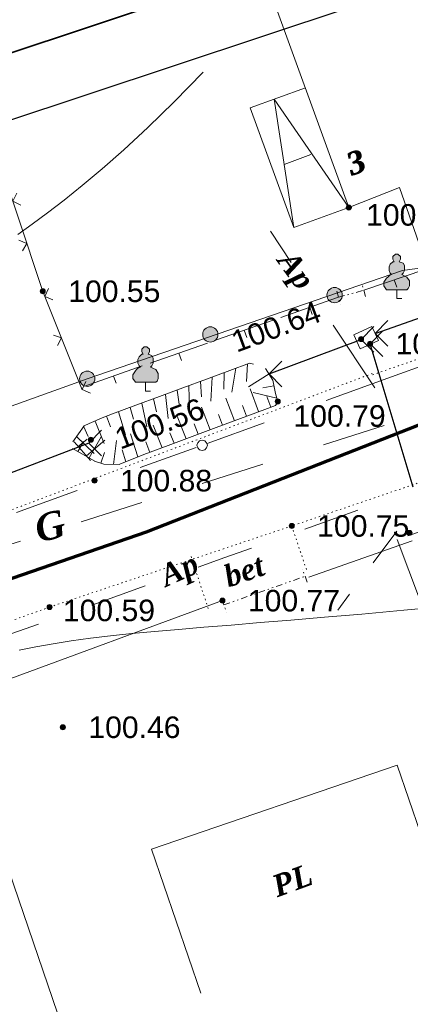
# Model space of a CAD drawing. Header units: millimetres. Extents: x 9396 to 25236, y 15106 to 31102.
# Tile 205 of 256: x 11398 to 11428, y 16654 to 16731. Entities that reach past the tile are written whole.
import ezdxf
from ezdxf.enums import TextEntityAlignment as Align

# ---------------------------------------------------------------- set-up
doc = ezdxf.new("R2010")
doc.units = ezdxf.units.MM
for name, pattern in [('DIVIDE', [1.25, 0.5, -0.25, 0, -0.25, 0, -0.25]), ('DOT', [0.25, 0, -0.25]), ('HIDDEN', [0.375, 0.25, -0.125])]:
    doc.linetypes.add(name, pattern=pattern)
for name, color, linetype, lineweight, true_color in [('1001010', 7, 'Continuous', 9, 0x000000), ('10010110', 7, 'Continuous', 20, 0xa25100), ('10010212', 7, 'Continuous', 9, 0x000000), ('1060000', 7, 'Continuous', 9, 0x000000), ('1070000', 7, 'DOT', 9, 0x000000), ('21100200', 7, 'HIDDEN', 0, 0x800080), ('3000105', 7, 'DIVIDE', 9, 0x000000), ('3000113', 7, 'Continuous', 9, 0x000000), ('3000220', 7, 'Continuous', 9, 0x000000), ('3000230', 7, 'Continuous', 9, 0x000000), ('3000260', 7, 'Continuous', 9, 0x000000), ('4000210', 7, 'Continuous', 9, 0x000000), ('5010210', 7, 'Continuous', 20, 0x008000), ('5010220', 7, 'Continuous', 30, 0x000000), ('8010110', 7, 'Continuous', 20, 0x0080ff), ('8010120', 7, 'Continuous', 20, 0x0080ff), ('8010200', 7, 'Continuous', 9, 0x000000), ('9010120', 7, 'Continuous', 20, 0x000000)]:
    doc.layers.add(name, color=color, linetype=linetype, lineweight=lineweight, true_color=true_color)
doc.layers.add('Канализация', color=1, linetype='Continuous', lineweight=70)
doc.layers.add('Рамка', color=7, linetype='Continuous', lineweight=35)
doc.styles.add('1', font='timesbi.ttf', dxfattribs={"height": 0.00127})
doc.styles.add('10', font='timesbi.ttf', dxfattribs={"height": 0.001481})
doc.styles.add('2', font='timesbi.ttf', dxfattribs={"height": 0.001693})
doc.styles.add('3', font='timesbi.ttf', dxfattribs={"height": 0.001693})
doc.styles.add('9', font='timesbi.ttf', dxfattribs={"height": 0.001693})
doc.styles.add('F2', font='arial.ttf', dxfattribs={"height": 0.001693})

# ---------------------------------------------------------------- blocks, each defined once
blk = doc.blocks.new('SYMBOL21100200')
at = {"true_color": 0x800080}
h = blk.add_hatch(color=216, dxfattribs=at)
edge = h.paths.add_edge_path()
edge.add_arc((0, 0), 0.1, 0, 360)
at = {"color": 216, "linetype": 'Continuous', "lineweight": 0, "true_color": 0x800080}
blk.add_circle((0, 0), 0.1, dxfattribs=at)
blk = doc.blocks.new('SYMBOL4000210')
at = {"true_color": 0xffffff}
blk.add_hatch(color=7, dxfattribs=at).paths.add_polyline_path([(0.05, 1.75), (-0.05, 1.75), (-0.15, 1.65), (-0.15, 1.55), (-0.1, 1.45), (-0.15, 1.45), (-0.25, 1.35), (-0.3, 1.25), (-0.3, 1.1), (-0.25, 1), (-0.2, 0.95), (-0.3, 0.9), (-0.35, 0.85), (-0.4, 0.8), (-0.5, 0.65), (-0.5, 0.5), (-0.4, 0.35), (-0.3, 0.35), (-0.1, 0.35), (0, 0.35), (0.15, 0.35), (0.4, 0.35), (0.45, 0.4), (0.5, 0.5), (0.5, 0.7), (0.4, 0.85), (0.2, 0.95), (0.25, 1), (0.3, 1.1), (0.3, 1.3), (0.25, 1.4), (0.1, 1.45), (0.15, 1.55), (0.15, 1.65)])
at = {"color": 18, "linetype": 'Continuous', "lineweight": 0, "true_color": 0x000000, "flags": 128}
blk.add_lwpolyline([(0.05, 1.75), (-0.05, 1.75), (-0.15, 1.65), (-0.15, 1.55), (-0.1, 1.45), (-0.15, 1.45), (-0.25, 1.35), (-0.3, 1.25), (-0.3, 1.1), (-0.25, 1), (-0.2, 0.95), (-0.3, 0.9), (-0.35, 0.85), (-0.4, 0.8), (-0.5, 0.65), (-0.5, 0.5), (-0.4, 0.35), (-0.3, 0.35), (-0.1, 0.35), (0, 0.35), (0.15, 0.35), (0.4, 0.35), (0.45, 0.4), (0.5, 0.5), (0.5, 0.7), (0.4, 0.85), (0.2, 0.95), (0.25, 1), (0.3, 1.1), (0.3, 1.3), (0.25, 1.4), (0.1, 1.45), (0.15, 1.55), (0.15, 1.65), (0.05, 1.75)], close=True, dxfattribs=at)
blk.add_lwpolyline([(0, 0.35), (0, 0), (0.2, 0)], dxfattribs=at)
blk = doc.blocks.new('SYMBOL5010220')
at = {"color": 18, "linetype": 'Continuous', "lineweight": 9, "true_color": 0x000000, "flags": 128}
blk.add_lwpolyline([(0.5, 0.5), (0, 0), (0.5, -0.5)], dxfattribs=at)
blk = doc.blocks.new('SYMBOL8010200')
at = {"true_color": 0x000000}
h = blk.add_hatch(color=18, dxfattribs=at)
edge = h.paths.add_edge_path()
edge.add_arc((0, 0), 0.3, 0, 360)
at = {"color": 18, "linetype": 'Continuous', "lineweight": 0, "true_color": 0x000000}
blk.add_circle((0, 0), 0.3, dxfattribs=at)

msp = doc.modelspace()

# ---------------------------------------------------------------- linework, layer by layer
at = {"layer": '1001010', "color": 253}
for p, q in [((11418.55, 16720.11), (11420.627, 16720.901)), ((11427.416, 16672.906), (11408.143, 16666.329)), ((11431.286, 16661.565), (11427.416, 16672.906)), ((11408.143, 16666.329), (11412.013, 16654.988, 14.355))]:
    msp.add_line(p, q, dxfattribs=at)
for points in [[(11427.598, 16718.298, 0), (11423.618, 16716.737, 0), (11416.802, 16735.54, 0)], [(11420.21, 16726.139, 0), (11415.885, 16724.571, 0), (11419.293, 16715.17, 0), (11423.618, 16716.737, 0)], [(11419.293, 16715.17, 0), (11417.758, 16725.254, 0), (11423.618, 16716.737, 0)], [(11427.598, 16718.298, 113.06), (11429.695, 16712.31, 40.666), (11439.842, 16715.764, 7.766), (11437.683, 16721.836, 7.766)], [(11382.678, 16647.139, 0), (11374.424, 16671.788, 0), (11392.365, 16677.998, 0), (11400.761, 16653.423, 0)]]:
    msp.add_polyline3d(points, dxfattribs=at)
at = {"layer": '10010110'}
for points in [[(11397.653, 16714.613, 0), (11398.771, 16715.433, 0), (11399.973, 16716.326, 0), (11401.275, 16717.325, 0), (11402.695, 16718.462, 0), (11404.25, 16719.77, 0), (11405.959, 16721.281, 0), (11407.838, 16723.029, 0), (11409.905, 16725.047, 0), (11412.177, 16727.366, 0)], [(11431.643, 16685.436, 0), (11427.93, 16685.089, 0), (11424.645, 16684.792, 0), (11421.716, 16684.536, 0), (11419.075, 16684.314, 0), (11416.65, 16684.115, 0), (11414.382, 16683.931, 0), (11412.251, 16683.757, 0), (11410.248, 16683.589, 0), (11408.365, 16683.422, 0), (11406.591, 16683.252, 0), (11404.917, 16683.074, 0), (11403.334, 16682.885, 0), (11401.833, 16682.679, 0), (11400.404, 16682.454, 0), (11399.043, 16682.211, 0), (11397.745, 16681.956, 0)]]:
    msp.add_polyline3d(points, dxfattribs=at)
at = {"layer": '10010212', "color": 253}
for p, q in [((11414.751, 16704.107), (11414.451, 16702.227)), ((11414.751, 16704.107), (11414.451, 16702.227)), ((11415.671, 16704.447), (11415.581, 16703.057)), ((11410.601, 16702.567), (11412.441, 16703.247)), ((11412.441, 16703.247), (11414.291, 16703.937)), ((11412.901, 16703.417), (11412.781, 16701.527)), ((11412.901, 16703.417), (11412.781, 16701.527)), ((11413.831, 16703.757), (11413.821, 16702.457)), ((11417.361, 16703.657), (11415.741, 16702.657)), ((11417.361, 16703.657), (11415.741, 16702.657)), ((11408.751, 16701.887), (11410.601, 16702.567)), ((11411.061, 16702.737), (11411.111, 16700.837)), ((11411.061, 16702.737), (11411.111, 16700.837)), ((11411.981, 16703.077), (11412.061, 16701.857)), ((11416.541, 16700.697), (11415.871, 16702.477)), ((11416.541, 16700.697), (11415.871, 16702.477)), ((11417.741, 16702.737), (11416.861, 16702.567)), ((11406.911, 16701.197), (11408.751, 16701.887)), ((11408.291, 16701.707), (11408.521, 16700.687)), ((11409.221, 16702.057), (11409.441, 16700.167)), ((11409.221, 16702.057), (11409.441, 16700.167)), ((11410.141, 16702.397), (11410.301, 16701.277)), ((11414.651, 16699.987), (11413.971, 16701.757)), ((11414.651, 16699.987), (11413.971, 16701.757)), ((11417.971, 16701.747), (11416.121, 16702.207)), ((11417.971, 16701.747), (11416.121, 16702.207)), ((11417.491, 16701.057), (11417.181, 16701.897)), ((11405.071, 16700.517), (11406.911, 16701.197)), ((11406.451, 16701.027), (11406.731, 16700.117)), ((11407.371, 16701.367), (11407.761, 16699.507)), ((11407.371, 16701.367), (11407.761, 16699.507)), ((11412.751, 16699.277), (11412.061, 16701.047)), ((11412.751, 16699.277), (11412.061, 16701.047)), ((11415.601, 16700.347), (11415.281, 16701.177)), ((11404.611, 16700.347), (11404.921, 16699.497)), ((11405.531, 16700.687), (11406.091, 16698.867)), ((11405.531, 16700.687), (11406.091, 16698.867)), ((11410.851, 16698.567), (11410.161, 16700.337)), ((11410.851, 16698.567), (11410.161, 16700.337)), ((11415.121, 16700.167), (11413.221, 16699.457)), ((11413.701, 16699.627), (11413.381, 16700.467)), ((11417.021, 16700.877), (11415.121, 16700.167)), ((11402.801, 16699.557), (11403.171, 16698.737)), ((11403.701, 16699.957), (11404.411, 16698.197)), ((11403.701, 16699.957), (11404.411, 16698.197)), ((11408.961, 16697.857), (11408.261, 16699.627)), ((11408.961, 16697.857), (11408.261, 16699.627)), ((11413.221, 16699.457), (11411.331, 16698.747)), ((11411.801, 16698.917), (11411.481, 16699.747)), ((11402.251, 16698.737), (11403.621, 16697.417)), ((11402.251, 16698.737), (11403.621, 16697.417)), ((11403.241, 16697.057), (11404.171, 16698.707)), ((11403.241, 16697.057), (11404.171, 16698.707)), ((11407.061, 16697.137), (11406.491, 16698.947)), ((11407.061, 16697.137), (11406.491, 16698.947)), ((11411.331, 16698.747), (11409.431, 16698.037)), ((11409.911, 16698.207), (11409.581, 16699.037)), ((11403.681, 16696.807), (11401.921, 16697.807)), ((11403.351, 16696.847), (11402.071, 16698.337)), ((11402.361, 16697.557), (11402.801, 16698.337)), ((11402.391, 16697.967), (11403.081, 16698.547)), ((11403.031, 16697.217), (11404.481, 16698.457)), ((11403.031, 16697.217), (11404.481, 16698.457)), ((11405.151, 16696.547), (11405.391, 16698.437)), ((11405.151, 16696.547), (11405.391, 16698.437)), ((11409.431, 16698.037), (11407.531, 16697.327)), ((11408.011, 16697.497), (11407.681, 16698.317)), ((11404.151, 16696.637), (11404.441, 16697.487)), ((11407.531, 16697.327), (11405.651, 16696.577)), ((11406.121, 16696.757), (11405.831, 16697.687))]:
    msp.add_line(p, q, dxfattribs=at)
for points in [[(11414.291, 16703.937, 0), (11415.831, 16704.507, 0), (11416.141, 16704.437, 0)], [(11417.091, 16704.087, 0), (11417.661, 16703.167, 0), (11417.841, 16702.247, 0)], [(11417.841, 16702.237, 0), (11418.041, 16701.477, 0), (11417.861, 16701.187, 0), (11417.021, 16700.877, 0)], [(11403.251, 16699.757, 0), (11404.391, 16700.267, 0), (11405.071, 16700.517, 0)], [(11401.971, 16698.337, 0), (11402.861, 16699.587, 0), (11403.251, 16699.757, 0)], [(11405.661, 16696.537, 0), (11404.391, 16696.557, 0), (11403.671, 16696.797, 0)]]:
    msp.add_polyline3d(points, dxfattribs=at)
at = {"layer": '1060000', "color": 253}
msp.add_polyline3d([(11424.016, 16706.736, 165.67), (11424.523, 16705.636, 91.055), (11425.945, 16706.292, 181.94), (11425.437, 16707.392, 165.67), (11424.016, 16706.736, 165.67)], close=True, dxfattribs=at)
at = {"layer": '1070000', "color": 253}
for p, q in [((11425.463, 16703.695, 201.573), (11380.529, 16686.685, 175.995)), ((11420.293, 16688.292, 93.193), (11419.136, 16691.715, 192.71)), ((11411.24, 16689.307, 58.948), (11412.588, 16685.217, 80.306))]:
    msp.add_line(p, q, dxfattribs=at)
for points in [[(11631.61, 16766.031, 9.996), (11590.029, 16750.932, 17.847), (11493.276, 16716.92, 39.487), (11419.136, 16691.715, 57.371)], [(11425.477, 16703.589, 0), (11443.102, 16709.715, 188.784), (11477.106, 16720.833, 188.784)], [(11419.136, 16691.715, 0), (11400.138, 16685.337, 33.684), (11378.902, 16677.791, 33.684), (11347.929, 16667.998, 33.684)]]:
    msp.add_polyline3d(points, dxfattribs=at)
at = {"layer": '3000105', "color": 253}
for p, q in [((11422.804, 16709.685), (11424.798, 16710.237)), ((11424.932, 16709.756), (11424.638, 16710.816)), ((11422.67, 16710.167), (11422.964, 16709.107)), ((11413.812, 16685.509, 185.387), (11420.184, 16687.76, 51.395)), ((11420.351, 16687.288, 118.391), (11419.984, 16688.325, 118.391)), ((11413.646, 16685.981, 118.391), (11414.012, 16684.943, 118.391))]:
    msp.add_line(p, q, dxfattribs=at)
at = {"layer": '3000113', "color": 253}
msp.add_line((11427.404, 16690.637), (11438.544, 16661.067), dxfattribs=at)
at = {"layer": '3000220', "color": 253}
for p, q in [((11429.591, 16711.867), (11424.801, 16710.237)), ((11427.191, 16711.047), (11427.391, 16710.487)), ((11422.801, 16709.687), (11418.291, 16708.107)), ((11420.551, 16708.897), (11420.741, 16708.327)), ((11417.671, 16707.887), (11413.161, 16706.307)), ((11415.411, 16707.097), (11415.611, 16706.527)), ((11412.541, 16706.087), (11408.031, 16704.507)), ((11410.281, 16705.297), (11410.481, 16704.727)), ((11407.411, 16704.287), (11402.891, 16702.707)), ((11405.151, 16703.497), (11405.351, 16702.927)), ((11428.241, 16690.937), (11431.971, 16692.227))]:
    msp.add_line(p, q, dxfattribs=at)
at = {"layer": '3000230', "color": 253}
for p, q in [((11420.478, 16687.683, 143.293), (11428.594, 16690.533, 197.499)), ((11413.698, 16685.846, 25.102), (11392.365, 16677.998))]:
    msp.add_line(p, q, dxfattribs=at)
at = {"layer": '3000260', "color": 253}
for points in [[(11402.703, 16702.416, 0), (11399.598, 16710.137, 0), (11391.54, 16734.403, 0), (11379.06, 16772.961, 0), (11375.51, 16781.131, 0)], [(11397.871, 16716.917, 0), (11397.241, 16717.237, 0), (11397.561, 16717.857, 0)], [(11398.011, 16713.327, 0), (11398.341, 16713.917, 0), (11397.731, 16714.167, 0)], [(11400.401, 16709.477, 0), (11399.751, 16709.757, 0), (11400.041, 16710.387, 0)], [(11400.761, 16705.897, 0), (11401.061, 16706.497, 0), (11400.431, 16706.717, 0)], [(11403.351, 16702.147, 0), (11402.701, 16702.427, 0), (11402.981, 16703.057, 0)]]:
    msp.add_polyline3d(points, dxfattribs=at)
at = {"layer": '5010210'}
for p, q in [((11417.461, 16714.867, 0.88), (11419.101, 16712.407, 0.88)), ((11425.671, 16702.577, 0.88), (11422.391, 16707.487, 0.88)), ((11420.161, 16691.467), (11424.331, 16692.957)), ((11427.381, 16691.317), (11425.531, 16688.827)), ((11415.981, 16689.977), (11413.891, 16689.227)), ((11413.891, 16689.227), (11411.801, 16688.487)), ((11403.451, 16685.497), (11407.631, 16686.997)), ((11422.751, 16685.107), (11423.681, 16686.347)), ((11399.271, 16684.007), (11397.181, 16683.267))]:
    msp.add_line(p, q, dxfattribs=at)
at = {"layer": '5010220', "color": 253}
for p, q in [((11425.688, 16706.85, 173.686), (11461.58, 16719.553)), ((11417.358, 16703.657), (11424.578, 16706.377)), ((11428.658, 16694.773, 198.846), (11425.288, 16706.035, 193.276)), ((11403.203, 16698.233), (11396.438, 16695.637))]:
    msp.add_line(p, q, dxfattribs=at)
at = {"layer": '8010110'}
for points in [[(11482.812, 16731.088, 100.916), (11451.306, 16719.858, 0), (11429.548, 16712.012, 3.505), (11427.821, 16711.787, 3.538), (11403.089, 16703.285, 3.147)], [(11316.985, 16672.69, 0.026), (11325.126, 16675.679, 0.021), (11341.767, 16681.188, 0.01), (11403.089, 16703.285, 0)]]:
    msp.add_polyline3d(points, dxfattribs=at)
at = {"layer": '8010120'}
for p, q in [((11421.641, 16698.087), (11426.391, 16699.597)), ((11416.881, 16696.567), (11414.501, 16695.817)), ((11414.501, 16695.817), (11412.121, 16695.057)), ((11402.611, 16692.037), (11407.371, 16693.547)), ((11397.851, 16690.517), (11395.471, 16689.767))]:
    msp.add_line(p, q, dxfattribs=at)
at = {"layer": '9010120', "color": 253}
for p, q in [((11426.691, 16703.337), (11431.461, 16705.057)), ((11421.831, 16701.577), (11426.691, 16703.337)), ((11416.971, 16699.817), (11412.501, 16698.197)), ((11411.631, 16697.877), (11407.251, 16696.297)), ((11397.531, 16692.777), (11402.291, 16694.497))]:
    msp.add_line(p, q, dxfattribs=at)
msp.add_polyline3d([(11412.111, 16697.647, 0), (11412.321, 16697.707, 0), (11412.461, 16697.847, 0), (11412.521, 16698.057, 0), (11412.461, 16698.257, 0), (11412.321, 16698.407, 0), (11412.111, 16698.457, 0), (11411.911, 16698.407, 0), (11411.761, 16698.257, 0), (11411.701, 16698.057, 0), (11411.761, 16697.847, 0), (11411.911, 16697.707, 0), (11412.111, 16697.647, 0)], close=True, dxfattribs=at)
at = {"layer": 'Defpoints'}
msp.add_lwpolyline([(10925.945, 16879.977), (11350.547, 17021.149), (11444.251, 16739.315), (11019.649, 16598.144)], close=True, dxfattribs=at)
at = {"layer": 'Канализация'}
msp.add_lwpolyline([(12361.868, 16992.041), (12286.155, 16965.196), (12228.058, 16943.6), (12120.519, 16906.753), (12004.621, 16878.174), (11922.466, 16858.661), (11809.947, 16826.78), (11701.855, 16794.341), (11600.292, 16760.172), (11503.352, 16726.577), (11465.813, 16714.048), (11407.728, 16691.236), (11350.046, 16671.285)], dxfattribs=at)
at = {"layer": 'Рамка'}
msp.add_lwpolyline([(10946.501, 16881.543), (11347.38, 17014.827), (11437.929, 16742.483), (11037.05, 16609.198)], close=True, dxfattribs=at)

# ---------------------------------------------------------------- block references
at = {"layer": '21100200', "xscale": 2, "yscale": 2, "zscale": 2}
for p in [(11423.618, 16716.737, 201.46), (11399.598, 16710.157, 201.1), (11424.578, 16706.397, 201.28), (11425.288, 16706.035, 201.115), (11418.038, 16701.497, 201.58), (11403.381, 16698.488, 201.116), (11403.658, 16695.277, 201.76), (11419.136, 16691.715, 201.509), (11428.393, 16691.165, 201.835), (11400.138, 16685.337, 201.18), (11413.698, 16685.846, 201.53), (11401.178, 16675.897, 200.92)]:
    msp.add_blockref('SYMBOL21100200', p, dxfattribs=at)
at = {"layer": '4000210', "color": 253, "xscale": 2, "yscale": 2, "zscale": 2}
for p in [(11427.378, 16709.577), (11407.667, 16702.302)]:
    msp.add_blockref('SYMBOL4000210', p, dxfattribs=at)
at = {"layer": '5010220', "color": 253, "xscale": 2, "yscale": 2, "zscale": 2}
for p in [(11424.578, 16706.377), (11425.688, 16706.85, 173.686), (11425.288, 16706.035, 193.276), (11417.358, 16703.657), (11403.203, 16698.233)]:
    msp.add_blockref('SYMBOL5010220', p, dxfattribs=at)
at = {"layer": '8010200', "color": 253, "xscale": 2, "yscale": 2, "zscale": 2}
for p in [(11422.507, 16709.855, 0.015), (11412.75, 16706.763), (11403.089, 16703.285, 3.147)]:
    msp.add_blockref('SYMBOL8010200', p, dxfattribs=at)

# ---------------------------------------------------------------- texts
at = {"layer": '1001010', "color": 1, "true_color": 0xff0000, "style": '10'}
for p in [(11423.52, 16720.059), (11423.594, 16720.058)]:
    msp.add_text('3', height=1.772, rotation=20.7, dxfattribs=at).set_placement(p, align=Align.MIDDLE_LEFT)
at = {"layer": '1001010', "color": 253, "style": '9'}
for p in [(11417.711, 16663.336), (11417.718, 16663.319, -0.002)]:
    msp.add_text('PL', height=1.693, rotation=20.2, dxfattribs=at).set_placement(p, align=Align.MIDDLE_LEFT)
at = {"layer": '1070000', "color": 253, "style": '2'}
msp.add_text('bet', height=1.693, rotation=19, dxfattribs=at).set_placement((11413.914, 16687.682, 69.627), align=Align.MIDDLE_LEFT)
at = {"layer": '21100200', "color": 253, "style": 'F2'}
for s, p in [('100.73', (11424.978, 16716.157, 201.46)), ('100.55', (11401.598, 16710.157, 201.1)), ('100.56', (11427.288, 16706.035, 201.115)), ('100.79', (11419.278, 16700.357, 201.58)), ('100.88', (11405.658, 16695.277, 201.76)), ('100.75', (11421.136, 16691.715, 201.509)), ('100.77', (11415.698, 16685.846, 201.53)), ('100.59', (11401.178, 16685.077, 94.02)), ('100.46', (11403.178, 16675.897, 200.92))]:
    msp.add_text(s, height=1.693, dxfattribs=at).set_placement(p, align=Align.MIDDLE_LEFT)
for s, rotation, p in [('100.64', 20.4, (11414.518, 16706.117, 201.28)), ('100.56', 20.7, (11405.381, 16698.488, 201.116))]:
    msp.add_text(s, height=1.693, rotation=rotation, dxfattribs=at).set_placement(p, align=Align.MIDDLE_LEFT)
at = {"layer": '5010210', "color": 253}
for rotation, style, p in [(305.7, '3', (11418.631, 16713.032, 0)), (24.3, '2', (11408.941, 16687.687))]:
    msp.add_text('Ap', height=1.693, rotation=rotation, dxfattribs=dict(at, style=style)).set_placement(p, align=Align.MIDDLE_LEFT)
at = {"layer": '8010120', "color": 253, "style": '1'}
msp.add_text('G', height=2.145, rotation=13.9, dxfattribs=at).set_placement((11399.026, 16691.437, 89.72), align=Align.MIDDLE_LEFT)

doc.saveas('drawing.dxf')
